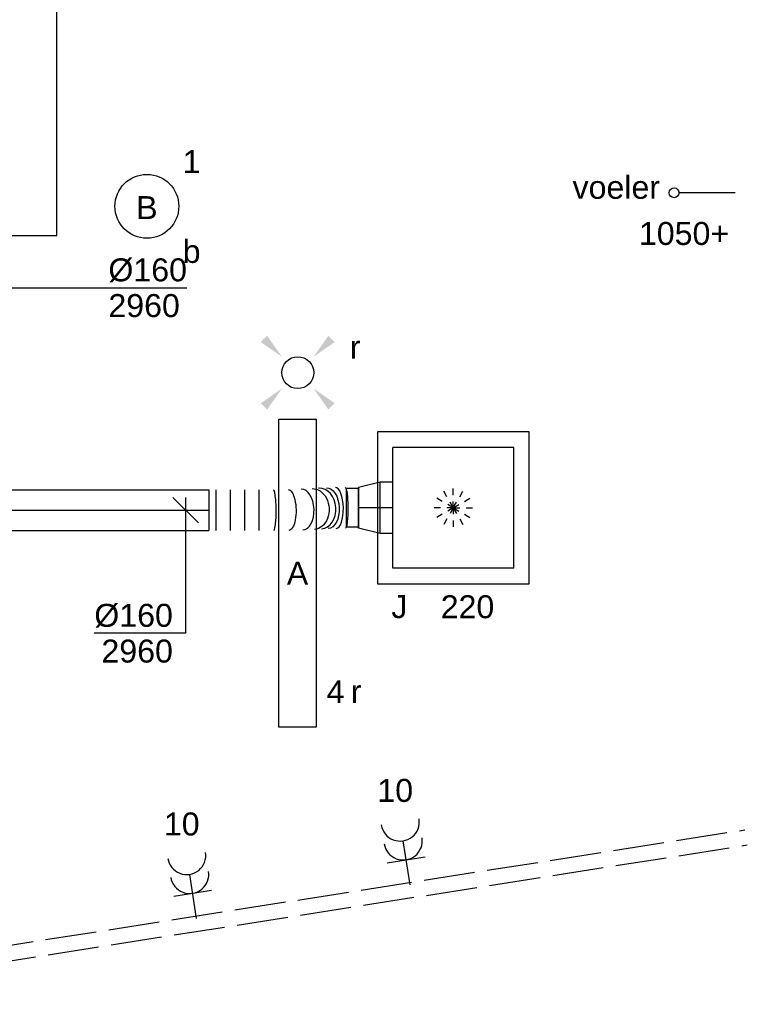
# Model space of a CAD drawing. Extents: x -257677 to 221252, y -185516 to 120782.
# Tile 119 of 171: x -23756 to -20908, y -53446 to -49589. Entities that reach past the tile are written whole.
import ezdxf
from ezdxf.enums import TextEntityAlignment as Align
from ezdxf.lldxf.tags import DXFTag

# ---------------------------------------------------------------- set-up
doc = ezdxf.new("R2010")
doc.units = 0
doc.header["$LTSCALE"] = 50
for name, pattern in [('2322140', [45, 40, -5]), ('AUSGEZOGEN', [0]), ('E_GOOT3', [5, 4, -1]), ('STREEPJES', [0.1, 0.05, -0.05])]:
    doc.linetypes.add(name, pattern=pattern)
doc.layers.get('0').update_dxf_attribs({"linetype": 'CONTINUOUS'})
for name, color, linetype in [('EL6131--_WG', 2, 'CONTINUOUS'), ('EL6222--', 3, 'CONTINUOUS'), ('EL6311--', 3, 'CONTINUOUS'), ('WL5448--', 4, 'CONTINUOUS'), ('WL570---_RETOUR', 112, 'CONTINUOUS'), ('WL570---_TOEVOER', 3, 'CONTINUOUS'), ('WL570---_TOEVOER_HL', 8, 'CONTINUOUS'), ('WL570---_TOEVOER_RST', 2, 'CONTINUOUS'), ('WL570---_TOEVOER_RST_HL', 1, 'CONTINUOUS'), ('WM570---_TOEVOER', 1, 'CONTINUOUS'), ('WM570---_TOEVOER_PR', 1, 'CONTINUOUS'), ('WM570---_TOEVOER_RST_PR', 1, 'CONTINUOUS')]:
    doc.layers.add(name, color=color, linetype=linetype)
doc.styles.add('BURO-018', font='ARIAL.TTF', dxfattribs={"height": 63})
tags = doc.linetypes.add('CENTER2', pattern=[28.575, 19.05, -3.175, 3.175, -3.175]).pattern_tags.tags
tags[10:11] = [DXFTag(74, 4), DXFTag(75, 0), DXFTag(340, '0'), DXFTag(46, 1.0), DXFTag(50, 0.0), DXFTag(44, 0.0), DXFTag(45, 0.0)]
tags[8:9] = [DXFTag(74, 4), DXFTag(75, 0), DXFTag(340, '0'), DXFTag(46, 1.0), DXFTag(50, 0.0), DXFTag(44, 0.0), DXFTag(45, 0.0)]
tags[6:7] = [DXFTag(74, 4), DXFTag(75, 0), DXFTag(340, '0'), DXFTag(46, 1.0), DXFTag(50, 0.0), DXFTag(44, 0.0), DXFTag(45, 0.0)]
tags[4:5] = [DXFTag(74, 4), DXFTag(75, 0), DXFTag(340, '0'), DXFTag(46, 1.0), DXFTag(50, 0.0), DXFTag(44, 0.0), DXFTag(45, 0.0)]

# ---------------------------------------------------------------- blocks, each defined once
blk = doc.blocks.new('1115B3')
at = {"color": 0, "linetype": 'Continuous'}
blk.add_circle((0, 3.5), 2.5, dxfattribs=at)
at = {"color": 0, "linetype": 'Continuous', "style": 'BURO-018'}
for tag, p in [('E_GKAST', (0, 11.5)), ('E_GROEP', (0, 8.5)), ('E_SGROEP', (4.5, 8.5)), ('E_ARMCODE', (0, 3.5)), ('E_SLET', (4.5, 2.5))]:
    blk.add_attdef(tag, text='', height=1.8, dxfattribs=at).set_placement(p, align=Align.MIDDLE)
blk = doc.blocks.new('E001611207146')
at = {"color": 0}
for p, q in [((-12.07, -1.46), (-12.07, 1.46)), ((-12.07, 1.46), (12.07, 1.46)), ((12.07, 1.46), (12.07, -1.46)), ((12.07, -1.46), (-12.07, -1.46))]:
    blk.add_line(p, q, dxfattribs=at)
at = {"color": 0, "linetype": 'Continuous', "style": 'BURO-018'}
for tag, p in [('E_GKAST', (0, 8)), ('E_GROEP', (0, 5)), ('E_SGROEP', (4.5, 5)), ('E_ARMCODE', (0, 0)), ('E_SLET', (4.5, -3))]:
    blk.add_attdef(tag, text='', height=1.8, dxfattribs=at).set_placement(p, align=Align.MIDDLE)
blk = doc.blocks.new('E00411')
at = {"color": 0, "linetype": 'Continuous'}
blk.add_circle((0, 0), 1.25, dxfattribs=at)
for points in [[(-2.892, 2.396), (-2.396, 2.892), (-1.237, 1.237)], [(2.396, 2.892), (2.892, 2.396), (1.237, 1.237)], [(-2.396, -2.892), (-2.892, -2.396), (-1.237, -1.237)], [(2.892, -2.396), (2.396, -2.892), (1.237, -1.237)]]:
    blk.add_solid(points, dxfattribs=at)
at = {"color": 0, "linetype": 'Continuous', "style": 'BURO-018'}
for tag, p in [('E_SLET1', (0, 4.642)), ('E_GROEP', (0, 0)), ('E_GKAST', (0, 0))]:
    blk.add_attdef(tag, text='', height=1.8, dxfattribs=at).set_placement(p, align=Align.MIDDLE)
at = {"color": 0, "linetype": 'Continuous', "style": 'BURO-018', "flags": 1}
for tag in ['E_MATCODE', 'E_SGROEP']:
    blk.add_attdef(tag, text='', height=1.8, dxfattribs=at).set_placement((0, 0), align=Align.MIDDLE)
blk = doc.blocks.new('111304A')
at = {"color": 0, "linetype": 'Continuous'}
for p, q in [((0, 1), (0, 4.5)), ((-1.5, 3), (1.5, 3))]:
    blk.add_line(p, q, dxfattribs=at)
for centre in [(0, 6), (0, 4.5)]:
    blk.add_arc(centre, 1.5, 180, 0, dxfattribs=at)
at = {"color": 0, "linetype": 'Continuous', "style": 'BURO-018'}
for tag, p in [('E_GKAST', (0, 11.5)), ('E_GROEP', (0, 8.5)), ('E_SGROEP', (4.5, 8.5))]:
    blk.add_attdef(tag, text='', height=1.8, dxfattribs=at).set_placement(p, align=Align.MIDDLE)
at = {"color": 0, "linetype": 'Continuous', "style": 'BURO-018', "flags": 1}
for tag, p in [('E_VERMCODE', (13, 8.5)), ('E_MATCODE', (0, 0))]:
    blk.add_attdef(tag, text='', height=1.8, dxfattribs=at).set_placement(p, align=Align.MIDDLE)
blk = doc.blocks.new('*U795')
at = {"color": 0, "ltscale": 10}
for p, q in [((297.5, 297.5, -2757.5), (-297.5, 297.5, -2757.5)), ((-297.5, 297.5, -2757.5), (-297.5, -297.5, -2757.5)), ((297.5, -297.5, -2757.5), (297.5, 297.5, -2757.5)), ((236.5, 236.5, -2757.5), (-236.5, 236.5, -2757.5)), ((-236.5, -236.5, -2757.5), (-236.5, 236.5, -2757.5)), ((236.5, -236.5, -2757.5), (236.5, 236.5, -2757.5)), ((236.5, -236.5, -2757.5), (-236.5, -236.5, -2757.5)), ((-297.5, -297.5, -2757.5), (297.5, -297.5, -2757.5))]:
    blk.add_line(p, q, dxfattribs=at)
at = {"color": 8, "linetype": 'STREEPJES', "ltscale": 10}
for q in [(-50, 86.6, -2757.5), (0, 100, -2757.5), (50, 86.6, -2757.5), (-86.6, 50, -2757.5), (86.6, 50, -2757.5), (-100, 0, -2757.5), (-86.6, -50, -2757.5), (-50, -86.6, -2757.5), (0, -100, -2757.5), (50, -86.6, -2757.5), (86.6, -50, -2757.5), (100, 0, -2757.5)]:
    blk.add_line((0, 0, -2757.5), q, dxfattribs=at)
at = {"layer": 'WL570---_TOEVOER_RST_HL', "linetype": 'CENTER2'}
blk.add_circle((0, 0, -2757.5), 0.075, dxfattribs=at)
at = {"layer": 'WL570---_TOEVOER_RST', "color": 1, "style": 'BURO-018'}
for tag in ['MC', 'Q']:
    blk.add_attdef(tag, text='', height=90, dxfattribs=at).set_placement((0, 0), align=Align.MIDDLE)
at = {"layer": 'WM570---_TOEVOER_RST_PR', "color": 1, "style": 'BURO-018'}
blk.add_attdef('POSNR', text='', height=90, dxfattribs=at).set_placement((0, 0), align=Align.MIDDLE)
blk = doc.blocks.new('*U895')
at = {"color": 0, "ltscale": 10}
for p, q in [((-49.5, 100, -2780), (0, 100, -2780)), ((-49.5, 100, -2780), (-49.5, -100, -2780)), ((0, 100, -2780), (85.2, 80, -2780)), ((0, 100, -2780), (0, -100, -2780)), ((0, 100, -2780), (0, -100, -2780)), ((0, 100, -2780), (0, -100, -2780)), ((85.2, 80, -2780), (85.2, -80, -2780)), ((85.2, 80, -2780), (85.2, -80, -2780)), ((85.2, 76, -2780), (131.9, 76, -2780)), ((131.9, 76, -2780), (131.9, -76, -2780)), ((131.9, 76, -2780), (131.9, -76, -2780)), ((85.2, -76, -2780), (131.9, -76, -2780)), ((-49.5, -100, -2780), (0, -100, -2780)), ((0, -100, -2780), (85.2, -80, -2780))]:
    blk.add_line(p, q, dxfattribs=at)
at = {"layer": 'WL570---_TOEVOER_RST_HL', "linetype": 'CENTER2'}
for p, q in [((-49.5, 0, -2780), (0, 0, -2780)), ((0, 0, -2780), (85.2, 0, -2780))]:
    blk.add_line(p, q, dxfattribs=at)
blk.add_circle((85.2, 0, -2780), 0.075, dxfattribs=at)
at = {"layer": 'WM570---_TOEVOER_RST_PR', "color": 1, "style": 'BURO-018'}
blk.add_attdef('POSNR', text='', height=90, dxfattribs=at).set_placement((0, 0), align=Align.MIDDLE)
blk = doc.blocks.new('*U896')
at = {"color": 0, "ltscale": 10}
for p, q in [((0, 80, -2960), (1244.7, 80, -2960)), ((0, -80, -2960), (0, 80, -2960)), ((1244.7, 80, -2960), (1244.7, -80, -2960)), ((0, -80, -2960), (1244.7, -80, -2960))]:
    blk.add_line(p, q, dxfattribs=at)
at = {"layer": 'WL570---_TOEVOER_HL', "linetype": 'CENTER2'}
blk.add_line((0, 0, -2960), (1244.7, 0, -2960), dxfattribs=at)
at = {"layer": 'WM570---_TOEVOER_PR', "color": 1, "style": 'BURO-018'}
blk.add_attdef('POSNR', text='', height=90, dxfattribs=at).set_placement((0, 0), align=Align.MIDDLE)
blk = doc.blocks.new('*U897')
at = {"color": 0, "ltscale": 10}
for p, q in [((0, 80, -2960), (0, -80, -2960)), ((28, 80, -2960), (28, -80, -2960)), ((83.9, 80, -2960), (83.9, -80, -2960)), ((139.8, 80, -2960), (139.8, -80, -2960)), ((195.7, 80, -2960), (195.7, -80, -2960)), ((431.7, 86.2, -2960), (430.2, 86.1, -2960)), ((586.4, 89, -2960), (586.4, -71, -2960)), ((367.9, -77.8, -2960), (368.4, -77.7, -2960))]:
    blk.add_line(p, q, dxfattribs=at)
for centre, major_axis, ratio, start_param, end_param in [((253.9, 0, -2960), (0.5, -80), 0.125454, 0.000802, 3.142395), ((365.2, 2.2, -2960), (3, -79.9), 0.588763, 0.005673, 3.13592), ((436, 6.3, -2960), (-5, 79.8), 0.772355, 3.153645, 6.271133), ((497.5, 8.6, -2960), (-1.6, 80), 0.368563, 3.138908, 6.2805)]:
    blk.add_ellipse(centre, major_axis=major_axis, ratio=ratio, start_param=start_param, end_param=end_param, dxfattribs=at)
at = {"color": 0, "ltscale": 10, "extrusion": (0, 0, -1)}
for centre, major_axis, ratio, start_param, end_param in [((312.3, 0.7, -2960), (-1.6, 80), 0.368563, 0.002685, 3.144278), ((409.3, 4.3, -2960), (-5, 79.8), 0.772355, 0.012052, 3.153645), ((464, 7.6, -2960), (3, -79.9), 0.588763, 3.13592, 6.277512), ((534.6, 9, -2960), (0.5, -80), 0.125454, 3.14079, 6.282383)]:
    blk.add_ellipse(centre, major_axis=major_axis, ratio=ratio, start_param=start_param, end_param=end_param, dxfattribs=at)
at = {"layer": 'WM570---_TOEVOER_PR', "color": 1, "style": 'BURO-018'}
blk.add_attdef('POSNR', text='', height=90, dxfattribs=at).set_placement((0, 0), align=Align.MIDDLE)
blk = doc.blocks.new('*U1069')
at = {"layer": 'WM570---_TOEVOER', "color": 0, "ltscale": 10}
for p, q in [((50, -50), (-50, 50)), ((0, 50), (0, -482.1)), ((0, -482.1), (-357.6, -482.1))]:
    blk.add_line(p, q, dxfattribs=at)
at = {"layer": 'WM570---_TOEVOER', "color": 0, "style": 'BURO-018'}
for s, p in [('%%c160', (-357.6, -457.1)), ('2960', (-329.7, -597.1))]:
    blk.add_text(s, height=90, dxfattribs=at).set_placement(p)
blk = doc.blocks.new('*U1070')
at = {"layer": 'WM570---_TOEVOER', "color": 0, "ltscale": 10}
for p, q in [((-50, -50), (50, 50)), ((-50, 0), (822.6, 0))]:
    blk.add_line(p, q, dxfattribs=at)
at = {"layer": 'WM570---_TOEVOER', "color": 0, "style": 'BURO-018'}
for s, p in [('%%c160', (515.1, 25)), ('2960', (515.1, -115))]:
    blk.add_text(s, height=90, dxfattribs=at).set_placement(p)

msp = doc.modelspace()

# ---------------------------------------------------------------- linework, layer by layer
at = {"layer": 'EL6131--_WG', "linetype": 'E_GOOT3'}
for p, q in [((-24889.36236, -53386.32643, 3000), (-20916.9518, -52762.17946, 3000)), ((-24880.09939, -53445.60712, 3000), (-20907.63882, -52821.45229, 3000))]:
    msp.add_line(p, q, dxfattribs=at)
at = {"layer": 'WL5448--', "linetype": '2322140'}
for p, q in [((-23610.55762, -50433.85785, 2900), (-23610.55762, -49225.93015, 2900)), ((-24323.00042, -50433.85785, 2900), (-23610.55762, -50433.85785, 2900))]:
    msp.add_line(p, q, dxfattribs=at)
at = {"layer": 'WL570---_RETOUR'}
msp.add_line((-20955.1753, -50266.93176, -2700), (-21176.46083, -50266.93176, -2700), dxfattribs=at)
msp.add_circle((-21194.13313, -50266.97996, -2700), 19.17445, dxfattribs=at)

# ---------------------------------------------------------------- block references
at = {"layer": 'EL6222--'}
ref = msp.add_blockref('111304A', (-22220.03382, -53027.6564), dxfattribs=dict(at, xscale=50, yscale=50, zscale=50, rotation=8.929345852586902))
ref.add_attrib('E_GROEP', '10', dxfattribs={"layer": '0', "color": 1, "linetype": 'Continuous', "height": 90, "style": 'BURO-018'}).set_placement((-22286.00078, -52607.80719), align=Align.MIDDLE)
ref = msp.add_blockref('111304A', (-23055.74001, -53158.96294), dxfattribs=dict(at, xscale=50, yscale=50, zscale=50, rotation=8.929338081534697))
ref.add_attrib('E_GROEP', '10', dxfattribs={"layer": '0', "color": 1, "linetype": 'Continuous', "height": 90, "style": 'BURO-018'}).set_placement((-23121.70692, -52739.11372), align=Align.MIDDLE)
at = {"layer": 'EL6311--', "linetype": 'AUSGEZOGEN'}
ref = msp.add_blockref('1115B3', (-23258.13564, -50494.756), dxfattribs=dict(at, xscale=50, yscale=50, zscale=50))
ref.add_attrib('E_ARMCODE', 'B', dxfattribs={"layer": '0', "color": 1, "linetype": 'Continuous', "height": 90, "style": 'BURO-018'}).set_placement((-23258.13564, -50324.75599), align=Align.MIDDLE)
ref.add_attrib('E_SLET', 'b', dxfattribs={"layer": '0', "color": 1, "linetype": 'Continuous', "height": 90, "style": 'BURO-018'}).set_placement((-23083.13564, -50494.756), align=Align.MIDDLE)
ref.add_attrib('E_GROEP', '1', dxfattribs={"layer": '0', "color": 1, "linetype": 'Continuous', "height": 90, "style": 'BURO-018'}).set_placement((-23083.13564, -50144.756), align=Align.MIDDLE)
ref = msp.add_blockref('E00411', (-22667.51326, -50971.46354), dxfattribs=dict(at, xscale=50, yscale=50, zscale=50))
ref.add_attrib('E_SLET1', 'r', dxfattribs={"layer": '0', "color": 1, "linetype": 'Continuous', "height": 90, "style": 'BURO-018'}).set_placement((-22442.51326, -50871.46354), align=Align.MIDDLE)
at = {"layer": 'EL6311--'}
ref = msp.add_blockref('E001611207146', (-22668.41501, -51757.12703), dxfattribs=dict(at, xscale=50, yscale=50, zscale=50, rotation=270))
ref.add_attrib('E_ARMCODE', 'A', dxfattribs={"layer": '0', "color": 1, "linetype": 'Continuous', "height": 90, "style": 'BURO-018'}).set_placement((-22668.41501, -51757.12703), align=Align.MIDDLE)
ref.add_attrib('E_SLET', 'r', dxfattribs={"layer": '0', "color": 1, "linetype": 'Continuous', "height": 90, "style": 'BURO-018'}).set_placement((-22438.93672, -52220.50423), align=Align.MIDDLE)
ref.add_attrib('E_GROEP', '4', dxfattribs={"layer": '0', "color": 1, "linetype": 'Continuous', "height": 90, "style": 'BURO-018'}).set_placement((-22519.60887, -52221.04195), align=Align.MIDDLE)
at = {"layer": 'WL570---_TOEVOER'}
for name, p in [('*U896', (-24260.77923, -51509.88433, 2960)), ('*U897', (-23016.08316, -51509.88433, 2960))]:
    msp.add_blockref(name, p, dxfattribs=at)
at = {"layer": 'WL570---_TOEVOER_RST'}
ref = msp.add_blockref('*U795', (-22058.51106, -51500.85238, 2757.5), dxfattribs=at)
ref.add_attrib('Q', '220', dxfattribs={"color": 1, "height": 90, "style": 'BURO-018'}).set_placement((-22002.96331, -51888.42105), align=Align.MIDDLE)
ref.add_attrib('MC', 'J', dxfattribs={"color": 1, "height": 90, "style": 'BURO-018'}).set_placement((-22269.50364, -51888.60522), align=Align.MIDDLE)
at = {"layer": 'WL570---_TOEVOER_RST', "rotation": 180}
msp.add_blockref('*U895', (-22344.51106, -51500.85238, 2780), dxfattribs=at)
at = {"layer": 'WM570---_TOEVOER'}
for name, p in [('*U1070', (-23923.95351, -50638.73526, 2960)), ('*U1069', (-23106.38014, -51509.88433, 2960))]:
    msp.add_blockref(name, p, dxfattribs=at)

# ---------------------------------------------------------------- texts
at = {"layer": 'WL570---_RETOUR', "style": 'BURO-018'}
for s, p in [('voeler', (-21591.75796, -50290.30912, -2700)), ('1050+', (-21331.82395, -50471.2548, -2700))]:
    msp.add_text(s, height=90, dxfattribs=at).set_placement(p)

doc.saveas('drawing.dxf')
